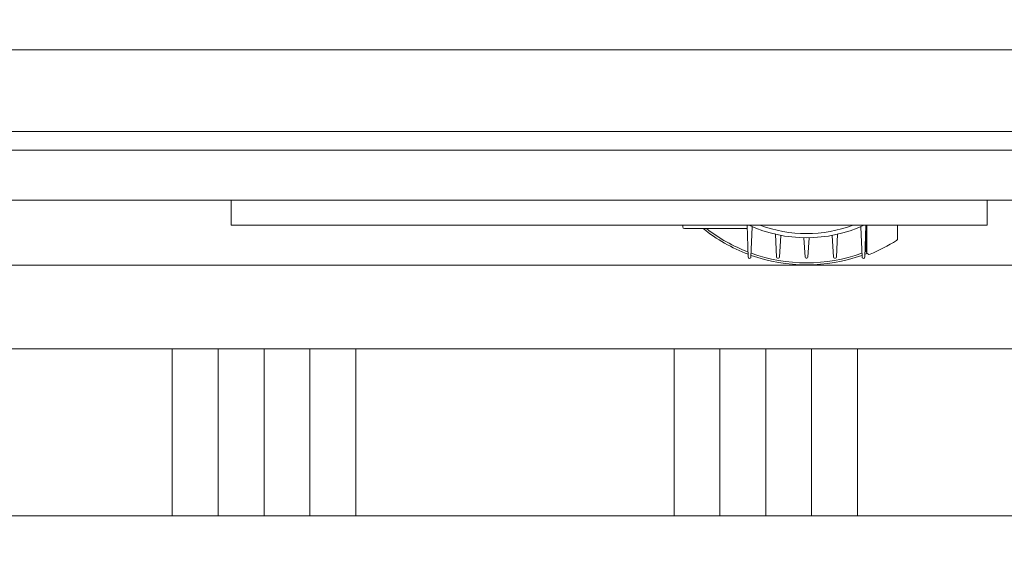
# Model space of a CAD drawing. Header units: millimetres. Extents: x -409 to 257590, y -7854 to 67330.
# Tile 45 of 205: x 41199 to 41788, y 22329 to 22652. Entities that reach past the tile are written whole.
import ezdxf

# ---------------------------------------------------------------- set-up
doc = ezdxf.new("R2010")
doc.units = ezdxf.units.MM
doc.header["$MEASUREMENT"] = 0
doc.linetypes.add('HIDDEN', pattern=[381, 254, -127])
for name, color, linetype in [('New_22 NC Binnenwanden', 7, 'Continuous'), ('New_22 NC Binnenwanden Doorsnede-arcering', 7, 'Continuous'), ('New_23 Vloeren', 7, 'Continuous'), ('New_66 Transportvoorzieningen', 7, 'Continuous'), ('New_Z Ruimtefuncties Zone omranding', 7, 'Continuous')]:
    doc.layers.add(name, color=color, linetype=linetype)

# ---------------------------------------------------------------- blocks, each defined once
blk = doc.blocks.new('Slab_1_2', base_point=(0, 42578.32))
at = {"layer": 'New_23 Vloeren', "color": 1, "linetype": 'Continuous', "lineweight": 0, "flags": 128}
blk.add_lwpolyline([(39850, 23940), (39850, 22455), (40550, 22455), (42240, 22455), (42240, 23935), (40450, 23935), (40450, 23940)], close=True, dxfattribs=at)
blk = doc.blocks.new('Lift 22')
at = {"layer": 'New_66 Transportvoorzieningen', "color": 1, "linetype": 'Continuous', "lineweight": 0}
for p, q in [((160, 1699), (160, 190)), ((160, 190), (160, 1699)), ((240, 1619), (240, 270))]:
    blk.add_line(p, q, dxfattribs=at)
blk = doc.blocks.new('#2D lift easy 1462x1520')
at = {"layer": 'New_66 Transportvoorzieningen', "color": 253, "linetype": 'HIDDEN', "lineweight": 0, "true_color": 0x99a3a6}
blk.add_line((0, 14399.85), (0, 12849.85), dxfattribs=at)
at = {"layer": 'New_66 Transportvoorzieningen', "color": 7, "linetype": 'Continuous', "lineweight": 0}
for p, q in [((88.85, 14298.85), (88.85, 12941.85)), ((118.85, 12941.85), (118.85, 14262.85)), ((178.85, 14262.85), (178.85, 12941.85)), ((73.85, 13764.35), (73.85, 13312.35)), ((88.85, 13764.35), (73.85, 13764.35)), ((71.85, 13471.41), (71.85, 13493.4)), ((73.81, 13494.4), (72.85, 13494.4)), ((71.85, 13471.05), (71.85, 13471.41)), ((71.85, 13455.85), (71.85, 13471.05)), ((73.85, 13455.93), (54.84, 13455.15)), ((54.82, 13453.55), (72.98, 13452.75)), ((54.21, 13437.6), (54.21, 13437.1)), ((68.47, 13438.95), (54.77, 13438.2)), ((54.77, 13436.5), (67.8, 13435.75)), ((54.21, 13420.6), (54.21, 13420.1)), ((66.37, 13421.95), (54.77, 13421.2)), ((54.77, 13419.5), (66.37, 13418.75)), ((54.21, 13403.6), (54.21, 13403.1)), ((67.8, 13404.95), (54.77, 13404.2)), ((54.77, 13402.5), (68.47, 13401.75)), ((72.98, 13387.95), (54.82, 13387.15)), ((54.84, 13385.55), (73.85, 13384.78)), ((57.78, 13384.51), (57.58, 13384.33)), ((58.22, 13384.73), (57.78, 13384.51)), ((73.85, 13384.37), (57.93, 13384.37)), ((58.67, 13384.8), (58.22, 13384.73)), ((58.67, 13384.8), (73.36, 13384.8)), ((71.85, 13384.8), (71.85, 13384.86)), ((66.02, 13365.84), (73.85, 13365.84)), ((73.85, 13312.35), (88.85, 13312.35))]:
    blk.add_line(p, q, dxfattribs=at)
for centre, radius, start, end in [((72.85, 13493.4), 1, 90, 180), ((73.81, 13495.4), 1, 270, 272.02502), ((148.85, 13420.35), 98.75, 141.2374, 159.32482), ((148.85, 13420.35), 97.5, 142.16156, 159.01242), ((54.81, 13454.35), 0.8, 87.72945, 270.85342), ((148.85, 13420.35), 82.5, 155.38002, 204.61998), ((148.85, 13420.35), 98.75, 160.38176, 199.61823), ((148.85, 13420.35), 97.5, 160.15571, 199.84428), ((148.85, 13420.35), 80, 159.63586, 200.36414), ((54.81, 13437.6), 0.6, 93.13738, 180), ((54.81, 13437.1), 0.6, 180, 266.70064), ((54.81, 13420.6), 0.6, 93.7065, 180), ((54.81, 13420.1), 0.6, 180, 266.2935), ((54.81, 13403.6), 0.6, 93.29936, 180), ((54.81, 13403.1), 0.6, 180, 266.86262), ((54.81, 13386.35), 0.8, 89.16799, 272.33049), ((57.93, 13382.87), 1.5, 90, 202.40364), ((148.85, 13420.35), 98.75, 200.67514, 201.5646), ((148.85, 13420.35), 97.5, 200.98755, 201.45748), ((148.85, 13420.35), 99.84, 202.40364, 212.62273), ((66.02, 13367.34), 1.5, 212.62273, 270)]:
    blk.add_arc(centre, radius, start, end, dxfattribs=at)
blk = doc.blocks.new('*X2090')
at = {"layer": 'New_22 NC Binnenwanden Doorsnede-arcering', "color": 254, "linetype": 'Continuous', "lineweight": 0, "true_color": 0xe9ebeb}
for p, q in [((41290.27, 22355), (41290.27, 22455)), ((41317.7, 22355), (41317.7, 22455)), ((41345.13, 22355), (41345.13, 22455)), ((41372.57, 22355), (41372.57, 22455)), ((41400, 22355), (41400, 22455)), ((41590.27, 22355), (41590.27, 22455)), ((41617.7, 22355), (41617.7, 22455)), ((41645.13, 22355), (41645.13, 22455)), ((41672.57, 22355), (41672.57, 22455)), ((41700, 22355), (41700, 22455))]:
    blk.add_line(p, q, dxfattribs=at)
blk = doc.blocks.new('Wall_477_2', base_point=(42460, 22455))
at = {"layer": 'New_22 NC Binnenwanden', "color": 8, "linetype": 'Continuous', "lineweight": 0, "true_color": 0x778488, "flags": 128}
for points in [[(42460, 22455), (39850, 22455)], [(39650, 22355), (42360, 22355)]]:
    blk.add_lwpolyline(points, dxfattribs=at)
at = {"layer": 'New_22 NC Binnenwanden', "color": 8, "lineweight": 0, "true_color": 0x778488}
blk.add_blockref('*X2090', (0, 0), dxfattribs=at)

msp = doc.modelspace()

# ---------------------------------------------------------------- linework, layer by layer
at = {"layer": 'New_Z Ruimtefuncties Zone omranding', "color": 32, "linetype": 'Continuous', "lineweight": 0, "true_color": 0xba661c, "flags": 128}
msp.add_lwpolyline([(40690, 22455), (42460, 22455), (42460, 23935), (40690, 23935)], close=True, dxfattribs=at)
at = {"layer": 'New_Z Ruimtefuncties Zone omranding', "color": 142, "linetype": 'Continuous', "lineweight": 0, "true_color": 0x0ca2d3, "flags": 128}
msp.add_lwpolyline([(38725, 21435.1), (42359.46, 21435.1), (42359.46, 22355), (38725, 22355)], close=True, dxfattribs=at)

# ---------------------------------------------------------------- block references
at = {"layer": 'New_22 NC Binnenwanden', "color": 8, "lineweight": 0, "true_color": 0x778488}
msp.add_blockref('Wall_477_2', (42460, 22455), dxfattribs=at)
at = {"layer": 'New_23 Vloeren', "color": 1, "linetype": 'Continuous', "lineweight": 0}
msp.add_blockref('Slab_1_2', (0, 42578.32), dxfattribs=at)
at = {"layer": 'New_66 Transportvoorzieningen', "color": 1, "linetype": 'Continuous', "lineweight": 0, "zscale": 1000, "rotation": 90}
for name, p in [('Lift 22', (42411, 22345)), ('#2D lift easy 1462x1520', (55089.85, 22455))]:
    msp.add_blockref(name, p, dxfattribs=at)

doc.saveas('drawing.dxf')
